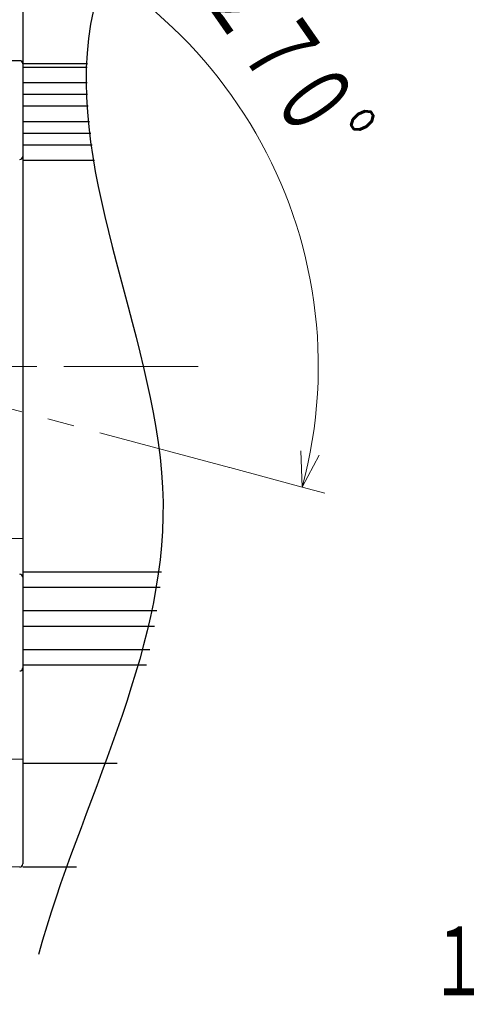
# Model space of a CAD drawing. Header units: millimetres. Extents: x 0 to 1300, y 0 to 891.
# Tile 39 of 146: x 621 to 680, y 196 to 322. Entities that reach past the tile are written whole.
import ezdxf

# ---------------------------------------------------------------- set-up
doc = ezdxf.new("R2010")
doc.units = ezdxf.units.MM
doc.header["$LTSCALE"] = 0.545669
doc.linetypes.add('CENTER', pattern=[50.8, 31.75, -6.35, 6.35, -6.35])
doc.layers.add('NoLayerName_001', color=7, linetype='Continuous')
doc.styles.get("Standard").update_dxf_attribs({"font": 'txt', "bigfont": 'extfont2'})

# ---------------------------------------------------------------- blocks, each defined once
blk = doc.blocks.new('DIM_0003')
at = {"color": 3, "linetype": 'Continuous', "lineweight": 13}
for points in [[(120.26, 49.49), (118.09, 45.37), (117.91, 50.03)], [(108.73, 47.88), (118.09, 45.37), (120.98, 44.59)]]:
    blk.add_lwpolyline(points, dxfattribs=at)
blk.add_arc((60.07, 60.92), 60.07, 345, 255, dxfattribs=at)
at = {"color": 3, "linetype": 'Continuous', "lineweight": 13, "width": 0.666667}
blk.add_text('☆２７０%%d', height=10.5, rotation=304.8592, dxfattribs=at).set_placement((99.81, 114.2))

msp = doc.modelspace()

# ---------------------------------------------------------------- linework, layer by layer
at = {"layer": 'NoLayerName_001', "color": 7, "linetype": 'Continuous', "lineweight": 25}
for p, q in [((621.10164849, 341.88419803), (621.10164849, 213.69682091)), ((620.69815788, 317.15354463), (591.29990318, 316.89698994)), ((629.41794569, 316.75677071), (621.10164849, 316.75677071)), ((629.40644783, 316.29050947), (621.10164849, 316.29050947)), ((629.40336642, 314.29050947), (621.10164849, 314.29050947)), ((629.44772648, 312.79050947), (621.10164849, 312.79050947)), ((629.52939522, 311.29050947), (621.10164849, 311.29050947)), ((629.69222776, 309.29050947), (621.10164849, 309.29050947)), ((629.85179923, 307.79050947), (621.10164849, 307.79050947)), ((630.04093874, 306.29050947), (621.10164849, 306.29050947)), ((630.33526049, 304.29050947), (621.10164849, 304.29050947)), ((621.10164849, 255.62845896), (590.10130582, 254.81668642)), ((638.99399408, 251.29050947), (621.10164849, 251.29050947)), ((638.79507489, 249.29050947), (621.10164849, 249.29050947)), ((638.39622466, 246.29050947), (621.10164849, 246.29050947)), ((638.06623022, 244.29050947), (621.10164849, 244.29050947)), ((637.48016205, 241.29050947), (621.10164849, 241.29050947)), ((637.03175224, 239.29050947), (621.10164849, 239.29050947)), ((589.5077084, 227.68544402), (621.10164849, 227.20674796)), ((633.27363863, 226.64248424), (621.10164849, 226.64248424)), ((620.69538684, 213.29686992), (591.10164849, 213.7601909)), ((628.03609616, 213.29050947), (621.10164849, 213.29050947))]:
    msp.add_line(p, q, dxfattribs=at)
at = {"layer": 'NoLayerName_001', "color": 4, "linetype": 'CENTER', "lineweight": 13}
msp.add_line((643.70880777, 277.79050947), (544.86792751, 277.79050947), dxfattribs=at)
at = {"layer": 'NoLayerName_001', "color": 60, "linetype": 'CENTER', "lineweight": 13}
msp.add_line((647.761277, 264.75220131), (595.16695739, 278.84480677), dxfattribs=at)
at = {"layer": 'NoLayerName_001', "color": 7, "linetype": 'Continuous', "lineweight": 25}
for centre, start, end in [((620.70164849, 316.75355986), 0, 90.5), ((620.70164849, 304.83099607), 269, 0), ((620.70164849, 250.61601145), 0, 91), ((620.70164849, 238.96500749), 269, 0), ((620.70164849, 213.69682091), 269.1030478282, 0)]:
    msp.add_arc(centre, 0.4, start, end, dxfattribs=at)
msp.add_open_spline([(638.79843585, 347.63059051), (635.8120212, 339.04464839), (621.04580991, 311.27071141), (650.85021762, 260.08714638), (628.47041852, 221.45457157), (623.11975894, 202.04287635)], degree=3, knots=[0, 0, 0, 0, 27.2714809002, 89.5692823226, 149.9761629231, 149.9761629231, 149.9761629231, 149.9761629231], dxfattribs=at)

# ---------------------------------------------------------------- block references
at = {"layer": 'NoLayerName_001', "color": 3, "linetype": 'Continuous', "lineweight": 13}
msp.add_blockref('DIM_0003', (539.03552246, 216.87330627), dxfattribs=at)

# ---------------------------------------------------------------- texts
at = {"layer": 'NoLayerName_001', "color": 7, "lineweight": 13, "insert": (673.57998421, 195.80008901), "char_height": 10.0799999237, "attachment_point": 7}
msp.add_mtext('\\A1;\\W0.6667;１０．ＵＳＥ\u3000ＨＥＸＡＧＯＮ\u3000ＳＯＣＫＥＴ\u3000ＨＥＡＤ\u3000ＣＡＰ\u3000ＳＣＲＥＷＳ\u3000ＦＯＲ\u3000ＭＯＵＮＴＩＮＧ\u3000ＭＯＴＯＲ．', dxfattribs=at)

doc.saveas('drawing.dxf')
